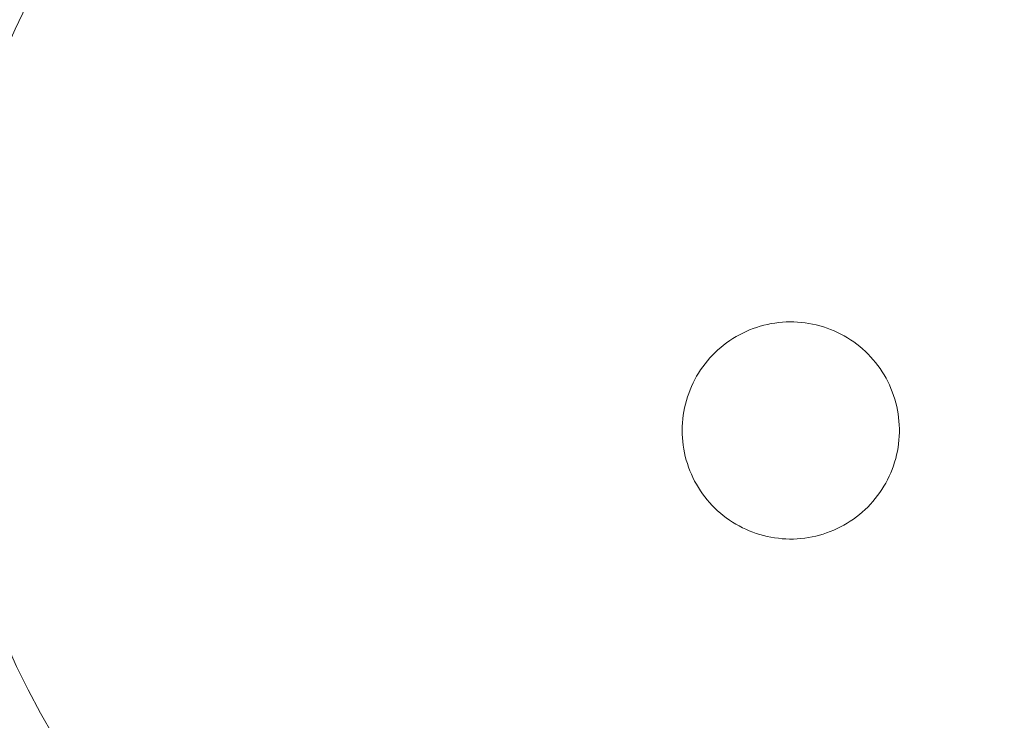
# Model space of a CAD drawing. Header units: millimetres. Extents: x -1459 to 125, y -3469 to 122.
# Tile 119 of 199: x -158.1 to -151.31, y -2943.15 to -2938.32. Entities that reach past the tile are written whole.
import ezdxf

# ---------------------------------------------------------------- set-up
doc = ezdxf.new("R2010")
doc.units = ezdxf.units.MM
doc.header["$MEASUREMENT"] = 0
doc.layers.add('Layer 1', color=7, linetype='Continuous')

msp = doc.modelspace()

# ---------------------------------------------------------------- linework, layer by layer
at = {"layer": 'Layer 1', "color": 5, "lineweight": 9}
for points, knots in [([(-167.1276, -2939.7203), (-167.1276, -2939.7203), (-167.0861, -2939.5527), (-167.0861, -2939.5527), (-167.0861, -2939.5527), (-167.0388, -2939.3865), (-167.0388, -2939.3865), (-167.0388, -2939.3865), (-166.9857, -2939.2221), (-166.9857, -2939.2221), (-166.9857, -2939.2221), (-166.9269, -2939.0597), (-166.9269, -2939.0597), (-166.9269, -2939.0597), (-166.8626, -2938.8994), (-166.8626, -2938.8994), (-166.8626, -2938.8994), (-166.7927, -2938.7414), (-166.7927, -2938.7414), (-166.7927, -2938.7414), (-166.7174, -2938.5859), (-166.7174, -2938.5859), (-166.7174, -2938.5859), (-166.6367, -2938.4332), (-166.6367, -2938.4332), (-166.6367, -2938.4332), (-166.5507, -2938.2833), (-166.5507, -2938.2833), (-166.5507, -2938.2833), (-166.4596, -2938.1366), (-166.4596, -2938.1366), (-166.4596, -2938.1366), (-166.3635, -2937.993), (-166.3635, -2937.993), (-166.3635, -2937.993), (-166.2624, -2937.853), (-166.2624, -2937.853), (-166.2624, -2937.853), (-166.1565, -2937.7165), (-166.1565, -2937.7165), (-166.1565, -2937.7165), (-166.046, -2937.5837), (-166.046, -2937.5837), (-166.046, -2937.5837), (-165.9309, -2937.4549), (-165.9309, -2937.4549), (-165.9309, -2937.4549), (-165.8114, -2937.3302), (-165.8114, -2937.3302), (-165.8114, -2937.3302), (-165.6876, -2937.2096), (-165.6876, -2937.2096), (-165.6876, -2937.2096), (-165.5598, -2937.0935), (-165.5598, -2937.0935), (-165.5598, -2937.0935), (-165.4279, -2936.9819), (-165.4279, -2936.9819), (-165.4279, -2936.9819), (-165.2923, -2936.8749), (-165.2923, -2936.8749), (-165.2923, -2936.8749), (-165.153, -2936.7727), (-165.153, -2936.7727), (-165.153, -2936.7727), (-165.0103, -2936.6754), (-165.0103, -2936.6754), (-165.0103, -2936.6754), (-164.8643, -2936.5831), (-164.8643, -2936.5831), (-164.8643, -2936.5831), (-164.7151, -2936.4959), (-164.7151, -2936.4959), (-164.7151, -2936.4959), (-164.563, -2936.414), (-164.563, -2936.414), (-164.563, -2936.414), (-164.4082, -2936.3374), (-164.4082, -2936.3374), (-164.4082, -2936.3374), (-164.2508, -2936.2662), (-164.2508, -2936.2662), (-164.2508, -2936.2662), (-164.091, -2936.2005), (-164.091, -2936.2005), (-164.091, -2936.2005), (-163.9291, -2936.1405), (-163.9291, -2936.1405), (-163.9291, -2936.1405), (-163.7651, -2936.086), (-163.7651, -2936.086), (-163.7651, -2936.086), (-163.5994, -2936.0374), (-163.5994, -2936.0374), (-163.5994, -2936.0374), (-163.432, -2935.9945), (-163.432, -2935.9945), (-163.432, -2935.9945), (-163.2633, -2935.9574), (-163.2633, -2935.9574), (-163.2633, -2935.9574), (-163.0934, -2935.9262), (-163.0934, -2935.9262), (-163.0934, -2935.9262), (-162.9225, -2935.901), (-162.9225, -2935.901), (-162.9225, -2935.901), (-162.7508, -2935.8817), (-162.7508, -2935.8817), (-162.7508, -2935.8817), (-162.5786, -2935.8684), (-162.5786, -2935.8684), (-162.5786, -2935.8684), (-162.406, -2935.861), (-162.406, -2935.861), (-162.406, -2935.861), (-162.2333, -2935.8597), (-162.2333, -2935.8597), (-162.2333, -2935.8597), (-162.0606, -2935.8643), (-162.0606, -2935.8643), (-162.0606, -2935.8643), (-161.8882, -2935.875), (-161.8882, -2935.875), (-161.8882, -2935.875), (-161.7162, -2935.8917), (-161.7162, -2935.8917), (-161.7162, -2935.8917), (-161.545, -2935.9143), (-161.545, -2935.9143), (-161.545, -2935.9143), (-161.3746, -2935.9428), (-161.3746, -2935.9428), (-161.3746, -2935.9428), (-161.2053, -2935.9772), (-161.2053, -2935.9772), (-161.2053, -2935.9772), (-161.0373, -2936.0175), (-161.0373, -2936.0175), (-161.0373, -2936.0175), (-160.8709, -2936.0637), (-160.8709, -2936.0637), (-160.8709, -2936.0637), (-160.7061, -2936.1155), (-160.7061, -2936.1155), (-160.7061, -2936.1155), (-160.5432, -2936.1731), (-160.5432, -2936.1731), (-160.5432, -2936.1731), (-160.3824, -2936.2363), (-160.3824, -2936.2363), (-160.3824, -2936.2363), (-160.224, -2936.305), (-160.224, -2936.305), (-160.224, -2936.305), (-160.068, -2936.3792), (-160.068, -2936.3792), (-160.068, -2936.3792), (-159.9146, -2936.4588), (-159.9146, -2936.4588), (-159.9146, -2936.4588), (-159.7641, -2936.5436), (-159.7641, -2936.5436), (-159.7641, -2936.5436), (-159.6167, -2936.6336), (-159.6167, -2936.6336), (-159.6167, -2936.6336), (-159.4725, -2936.7287), (-159.4725, -2936.7287), (-159.4725, -2936.7287), (-159.3317, -2936.8288), (-159.3317, -2936.8288), (-159.3317, -2936.8288), (-159.1944, -2936.9336), (-159.1944, -2936.9336), (-159.1944, -2936.9336), (-159.0609, -2937.0432), (-159.0609, -2937.0432), (-159.0609, -2937.0432), (-158.9312, -2937.1574), (-158.9312, -2937.1574), (-158.9312, -2937.1574), (-158.8056, -2937.276), (-158.8056, -2937.276), (-158.8056, -2937.276), (-158.6842, -2937.3988), (-158.6842, -2937.3988), (-158.6842, -2937.3988), (-158.5671, -2937.5259), (-158.5671, -2937.5259), (-158.5671, -2937.5259), (-158.4545, -2937.6569), (-158.4545, -2937.6569), (-158.4545, -2937.6569), (-158.3465, -2937.7917), (-158.3465, -2937.7917), (-158.3465, -2937.7917), (-158.2433, -2937.9302), (-158.2433, -2937.9302), (-158.2433, -2937.9302), (-158.145, -2938.0723), (-158.145, -2938.0723), (-158.145, -2938.0723), (-158.0516, -2938.2176), (-158.0516, -2938.2176), (-158.0516, -2938.2176), (-158.1307, -2938.3809), (-158.1307, -2938.3809), (-158.1307, -2938.3809), (-158.204, -2938.5468), (-158.204, -2938.5468), (-158.204, -2938.5468), (-158.2715, -2938.7152), (-158.2715, -2938.7152), (-158.2715, -2938.7152), (-158.3331, -2938.8858), (-158.3331, -2938.8858), (-158.3331, -2938.8858), (-158.3887, -2939.0585), (-158.3887, -2939.0585), (-158.3887, -2939.0585), (-158.4383, -2939.233), (-158.4383, -2939.233), (-158.4383, -2939.233), (-158.4817, -2939.4091), (-158.4817, -2939.4091), (-158.4817, -2939.4091), (-158.519, -2939.5867), (-158.519, -2939.5867), (-158.519, -2939.5867), (-158.5501, -2939.7654), (-158.5501, -2939.7654), (-158.5501, -2939.7654), (-158.5749, -2939.9451), (-158.5749, -2939.9451), (-158.5749, -2939.9451), (-158.5935, -2940.1256), (-158.5935, -2940.1256), (-158.5935, -2940.1256), (-158.6057, -2940.3066), (-158.6057, -2940.3066), (-158.6057, -2940.3066), (-158.6117, -2940.4879), (-158.6117, -2940.4879), (-158.6117, -2940.4879), (-158.6113, -2940.6693), (-158.6113, -2940.6693), (-158.6113, -2940.6693), (-158.6046, -2940.8506), (-158.6046, -2940.8506), (-158.6046, -2940.8506), (-158.5915, -2941.0315), (-158.5915, -2941.0315), (-158.5915, -2941.0315), (-158.5722, -2941.2119), (-158.5722, -2941.2119), (-158.5722, -2941.2119), (-158.5466, -2941.3915), (-158.5466, -2941.3915), (-158.5466, -2941.3915), (-158.5147, -2941.5701), (-158.5147, -2941.5701), (-158.5147, -2941.5701), (-158.4767, -2941.7475), (-158.4767, -2941.7475), (-158.4767, -2941.7475), (-158.4325, -2941.9234), (-158.4325, -2941.9234), (-158.4325, -2941.9234), (-158.3822, -2942.0977), (-158.3822, -2942.0977), (-158.3822, -2942.0977), (-158.3258, -2942.2702), (-158.3258, -2942.2702), (-158.3258, -2942.2702), (-158.2635, -2942.4405), (-158.2635, -2942.4405), (-158.2635, -2942.4405), (-158.1952, -2942.6086), (-158.1952, -2942.6086), (-158.1952, -2942.6086), (-158.1212, -2942.7742), (-158.1212, -2942.7742), (-158.1212, -2942.7742), (-158.0414, -2942.9372), (-158.0414, -2942.9372), (-158.0414, -2942.9372), (-157.956, -2943.0972), (-157.956, -2943.0972), (-157.956, -2943.0972), (-157.865, -2943.2542), (-157.865, -2943.2542), (-157.865, -2943.2542), (-157.7687, -2943.4079), (-157.7687, -2943.4079), (-157.7687, -2943.4079), (-157.667, -2943.5582), (-157.667, -2943.5582), (-157.667, -2943.5582), (-157.5602, -2943.7048), (-157.5602, -2943.7048), (-157.5602, -2943.7048), (-157.4483, -2943.8476), (-157.4483, -2943.8476), (-157.4483, -2943.8476), (-157.3316, -2943.9864), (-157.3316, -2943.9864), (-157.3316, -2943.9864), (-157.21, -2944.1211), (-157.21, -2944.1211), (-157.21, -2944.1211), (-157.0838, -2944.2514), (-157.0838, -2944.2514), (-157.0838, -2944.2514), (-156.9532, -2944.3773), (-156.9532, -2944.3773), (-156.9532, -2944.3773), (-156.8182, -2944.4986), (-156.8182, -2944.4986), (-156.8182, -2944.4986), (-156.6792, -2944.615), (-156.6792, -2944.615), (-156.6792, -2944.615), (-156.5361, -2944.7266), (-156.5361, -2944.7266), (-156.5361, -2944.7266), (-156.3892, -2944.8331), (-156.3892, -2944.8331), (-156.3892, -2944.8331), (-156.2387, -2944.9344), (-156.2387, -2944.9344), (-156.2387, -2944.9344), (-156.0848, -2945.0304), (-156.0848, -2945.0304), (-156.0848, -2945.0304), (-155.9276, -2945.121), (-155.9276, -2945.121), (-155.9276, -2945.121), (-155.7674, -2945.206), (-155.7674, -2945.206), (-155.7674, -2945.206), (-155.6043, -2945.2854), (-155.6043, -2945.2854), (-155.6043, -2945.2854), (-155.4385, -2945.3591), (-155.4385, -2945.3591), (-155.4385, -2945.3591), (-155.2703, -2945.427), (-155.2703, -2945.427), (-155.2703, -2945.427), (-155.0998, -2945.4889), (-155.0998, -2945.4889), (-155.0998, -2945.4889), (-154.9272, -2945.5449), (-154.9272, -2945.5449), (-154.9272, -2945.5449), (-154.7528, -2945.5948), (-154.7528, -2945.5948), (-154.7528, -2945.5948), (-154.5767, -2945.6386), (-154.5767, -2945.6386), (-154.5767, -2945.6386), (-154.3993, -2945.6763), (-154.3993, -2945.6763), (-154.3993, -2945.6763), (-154.2206, -2945.7077), (-154.2206, -2945.7077), (-154.2206, -2945.7077), (-154.041, -2945.7329), (-154.041, -2945.7329), (-154.041, -2945.7329), (-153.8605, -2945.7519), (-153.8605, -2945.7519), (-153.8605, -2945.7519), (-153.6796, -2945.7645), (-153.6796, -2945.7645), (-153.6796, -2945.7645), (-153.4983, -2945.7708), (-153.4983, -2945.7708), (-153.4983, -2945.7708), (-153.3169, -2945.7708), (-153.3169, -2945.7708), (-153.3169, -2945.7708), (-153.1355, -2945.7644), (-153.1355, -2945.7644), (-153.1355, -2945.7644), (-152.9546, -2945.7518), (-152.9546, -2945.7518), (-152.9546, -2945.7518), (-152.7742, -2945.7328), (-152.7742, -2945.7328), (-152.7742, -2945.7328), (-152.5945, -2945.7076), (-152.5945, -2945.7076), (-152.5945, -2945.7076), (-152.4158, -2945.6761), (-152.4158, -2945.6761), (-152.4158, -2945.6761), (-152.2384, -2945.6384), (-152.2384, -2945.6384), (-152.2384, -2945.6384), (-152.0624, -2945.5946), (-152.0624, -2945.5946), (-152.0624, -2945.5946), (-151.888, -2945.5446), (-151.888, -2945.5446), (-151.888, -2945.5446), (-151.7154, -2945.4886), (-151.7154, -2945.4886), (-151.7154, -2945.4886), (-151.5449, -2945.4266), (-151.5449, -2945.4266), (-151.5449, -2945.4266), (-151.3767, -2945.3587), (-151.3767, -2945.3587), (-151.3767, -2945.3587), (-151.2109, -2945.285), (-151.2109, -2945.285), (-151.2109, -2945.285), (-151.0478, -2945.2056), (-151.0478, -2945.2056), (-151.0478, -2945.2056), (-150.8876, -2945.1205), (-150.8876, -2945.1205), (-150.8876, -2945.1205), (-150.7304, -2945.0299), (-150.7304, -2945.0299), (-150.7304, -2945.0299), (-150.5765, -2944.9339), (-150.5765, -2944.9339), (-150.5765, -2944.9339), (-150.4261, -2944.8325), (-150.4261, -2944.8325), (-150.4261, -2944.8325), (-150.2792, -2944.726), (-150.2792, -2944.726), (-150.2792, -2944.726), (-150.1362, -2944.6144), (-150.1362, -2944.6144), (-150.1362, -2944.6144), (-149.9971, -2944.4979), (-149.9971, -2944.4979), (-149.9971, -2944.4979), (-149.8622, -2944.3766), (-149.8622, -2944.3766), (-149.8622, -2944.3766), (-149.7316, -2944.2507), (-149.7316, -2944.2507), (-149.7316, -2944.2507), (-149.6054, -2944.1204), (-149.6054, -2944.1204), (-149.6054, -2944.1204), (-149.4839, -2943.9857), (-149.4839, -2943.9857), (-149.4839, -2943.9857), (-149.3671, -2943.8468), (-149.3671, -2943.8468), (-149.3671, -2943.8468), (-149.2553, -2943.704), (-149.2553, -2943.704), (-149.2553, -2943.704), (-149.1485, -2943.5573), (-149.1485, -2943.5573), (-149.1485, -2943.5573), (-149.0469, -2943.4071), (-149.0469, -2943.4071), (-149.0469, -2943.4071), (-148.9506, -2943.2533), (-148.9506, -2943.2533), (-148.9506, -2943.2533), (-148.8596, -2943.0963), (-148.8596, -2943.0963), (-148.8596, -2943.0963), (-148.7743, -2942.9363), (-148.7743, -2942.9363), (-148.7743, -2942.9363), (-148.6945, -2942.7733), (-148.6945, -2942.7733), (-148.6945, -2942.7733), (-148.6205, -2942.6077), (-148.6205, -2942.6077), (-148.6205, -2942.6077), (-148.5523, -2942.4396), (-148.5523, -2942.4396), (-148.5523, -2942.4396), (-148.49, -2942.2692), (-148.49, -2942.2692), (-148.49, -2942.2692), (-148.4337, -2942.0968), (-148.4337, -2942.0968), (-148.4337, -2942.0968), (-148.3834, -2941.9225), (-148.3834, -2941.9225), (-148.3834, -2941.9225), (-148.3392, -2941.7465), (-148.3392, -2941.7465), (-148.3392, -2941.7465), (-148.3012, -2941.5691), (-148.3012, -2941.5691), (-148.3012, -2941.5691), (-148.2694, -2941.3905), (-148.2694, -2941.3905), (-148.2694, -2941.3905), (-148.2438, -2941.2109), (-148.2438, -2941.2109), (-148.2438, -2941.2109), (-148.2245, -2941.0306), (-148.2245, -2941.0306), (-148.2245, -2941.0306), (-148.2115, -2940.8496), (-148.2115, -2940.8496), (-148.2115, -2940.8496), (-148.2048, -2940.6683), (-148.2048, -2940.6683), (-148.2048, -2940.6683), (-148.2045, -2940.4869), (-148.2045, -2940.4869), (-148.2045, -2940.4869), (-148.2104, -2940.3056), (-148.2104, -2940.3056), (-148.2104, -2940.3056), (-148.2227, -2940.1246), (-148.2227, -2940.1246), (-148.2227, -2940.1246), (-148.2413, -2939.9441), (-148.2413, -2939.9441), (-148.2413, -2939.9441), (-148.2662, -2939.7644), (-148.2662, -2939.7644), (-148.2662, -2939.7644), (-148.2973, -2939.5857), (-148.2973, -2939.5857), (-148.2973, -2939.5857), (-148.3346, -2939.4082), (-148.3346, -2939.4082), (-148.3346, -2939.4082), (-148.3781, -2939.2321), (-148.3781, -2939.2321), (-148.3781, -2939.2321), (-148.4277, -2939.0576), (-148.4277, -2939.0576), (-148.4277, -2939.0576), (-148.4833, -2938.8849), (-148.4833, -2938.8849), (-148.4833, -2938.8849), (-148.5449, -2938.7143), (-148.5449, -2938.7143), (-148.5449, -2938.7143), (-148.6125, -2938.5459), (-148.6125, -2938.5459), (-148.6125, -2938.5459), (-148.6858, -2938.38), (-148.6858, -2938.38), (-148.6858, -2938.38), (-148.765, -2938.2167), (-148.765, -2938.2167), (-148.765, -2938.2167), (-148.8497, -2938.0563), (-148.8497, -2938.0563), (-148.8497, -2938.0563), (-148.94, -2937.899), (-148.94, -2937.899), (-148.94, -2937.899), (-149.0357, -2937.7449), (-149.0357, -2937.7449), (-149.0357, -2937.7449), (-149.1367, -2937.5942), (-149.1367, -2937.5942)], [0, 0, 0, 0, 0.005291, 0.005291, 0.005291, 0.010582, 0.010582, 0.010582, 0.015873, 0.015873, 0.015873, 0.021164, 0.021164, 0.021164, 0.026455, 0.026455, 0.026455, 0.031746, 0.031746, 0.031746, 0.037037, 0.037037, 0.037037, 0.042328, 0.042328, 0.042328, 0.047619, 0.047619, 0.047619, 0.05291, 0.05291, 0.05291, 0.058201, 0.058201, 0.058201, 0.063492, 0.063492, 0.063492, 0.068783, 0.068783, 0.068783, 0.074074, 0.074074, 0.074074, 0.079365, 0.079365, 0.079365, 0.084656, 0.084656, 0.084656, 0.089947, 0.089947, 0.089947, 0.095238, 0.095238, 0.095238, 0.100529, 0.100529, 0.100529, 0.10582, 0.10582, 0.10582, 0.111111, 0.111111, 0.111111, 0.116402, 0.116402, 0.116402, 0.121693, 0.121693, 0.121693, 0.126984, 0.126984, 0.126984, 0.132275, 0.132275, 0.132275, 0.137566, 0.137566, 0.137566, 0.142857, 0.142857, 0.142857, 0.148148, 0.148148, 0.148148, 0.153439, 0.153439, 0.153439, 0.15873, 0.15873, 0.15873, 0.164021, 0.164021, 0.164021, 0.169312, 0.169312, 0.169312, 0.174603, 0.174603, 0.174603, 0.179894, 0.179894, 0.179894, 0.185185, 0.185185, 0.185185, 0.190476, 0.190476, 0.190476, 0.195767, 0.195767, 0.195767, 0.201058, 0.201058, 0.201058, 0.206349, 0.206349, 0.206349, 0.21164, 0.21164, 0.21164, 0.216931, 0.216931, 0.216931, 0.222222, 0.222222, 0.222222, 0.227513, 0.227513, 0.227513, 0.232804, 0.232804, 0.232804, 0.238095, 0.238095, 0.238095, 0.243386, 0.243386, 0.243386, 0.248677, 0.248677, 0.248677, 0.253968, 0.253968, 0.253968, 0.259259, 0.259259, 0.259259, 0.26455, 0.26455, 0.26455, 0.269841, 0.269841, 0.269841, 0.275132, 0.275132, 0.275132, 0.280423, 0.280423, 0.280423, 0.285714, 0.285714, 0.285714, 0.291005, 0.291005, 0.291005, 0.296296, 0.296296, 0.296296, 0.301587, 0.301587, 0.301587, 0.306878, 0.306878, 0.306878, 0.312169, 0.312169, 0.312169, 0.31746, 0.31746, 0.31746, 0.322751, 0.322751, 0.322751, 0.328042, 0.328042, 0.328042, 0.333333, 0.333333, 0.333333, 0.338624, 0.338624, 0.338624, 0.343915, 0.343915, 0.343915, 0.349206, 0.349206, 0.349206, 0.354497, 0.354497, 0.354497, 0.359788, 0.359788, 0.359788, 0.365079, 0.365079, 0.365079, 0.37037, 0.37037, 0.37037, 0.375661, 0.375661, 0.375661, 0.380952, 0.380952, 0.380952, 0.386243, 0.386243, 0.386243, 0.391534, 0.391534, 0.391534, 0.396825, 0.396825, 0.396825, 0.402116, 0.402116, 0.402116, 0.407407, 0.407407, 0.407407, 0.412698, 0.412698, 0.412698, 0.417989, 0.417989, 0.417989, 0.42328, 0.42328, 0.42328, 0.428571, 0.428571, 0.428571, 0.433862, 0.433862, 0.433862, 0.439153, 0.439153, 0.439153, 0.444444, 0.444444, 0.444444, 0.449735, 0.449735, 0.449735, 0.455026, 0.455026, 0.455026, 0.460317, 0.460317, 0.460317, 0.465608, 0.465608, 0.465608, 0.470899, 0.470899, 0.470899, 0.47619, 0.47619, 0.47619, 0.481481, 0.481481, 0.481481, 0.486772, 0.486772, 0.486772, 0.492063, 0.492063, 0.492063, 0.497354, 0.497354, 0.497354, 0.502646, 0.502646, 0.502646, 0.507937, 0.507937, 0.507937, 0.513228, 0.513228, 0.513228, 0.518519, 0.518519, 0.518519, 0.52381, 0.52381, 0.52381, 0.529101, 0.529101, 0.529101, 0.534392, 0.534392, 0.534392, 0.539683, 0.539683, 0.539683, 0.544974, 0.544974, 0.544974, 0.550265, 0.550265, 0.550265, 0.555556, 0.555556, 0.555556, 0.560847, 0.560847, 0.560847, 0.566138, 0.566138, 0.566138, 0.571429, 0.571429, 0.571429, 0.57672, 0.57672, 0.57672, 0.582011, 0.582011, 0.582011, 0.587302, 0.587302, 0.587302, 0.592593, 0.592593, 0.592593, 0.597884, 0.597884, 0.597884, 0.603175, 0.603175, 0.603175, 0.608466, 0.608466, 0.608466, 0.613757, 0.613757, 0.613757, 0.619048, 0.619048, 0.619048, 0.624339, 0.624339, 0.624339, 0.62963, 0.62963, 0.62963, 0.634921, 0.634921, 0.634921, 0.640212, 0.640212, 0.640212, 0.645503, 0.645503, 0.645503, 0.650794, 0.650794, 0.650794, 0.656085, 0.656085, 0.656085, 0.661376, 0.661376, 0.661376, 0.666667, 0.666667, 0.666667, 0.671958, 0.671958, 0.671958, 0.677249, 0.677249, 0.677249, 0.68254, 0.68254, 0.68254, 0.687831, 0.687831, 0.687831, 0.693122, 0.693122, 0.693122, 0.698413, 0.698413, 0.698413, 0.703704, 0.703704, 0.703704, 0.708995, 0.708995, 0.708995, 0.714286, 0.714286, 0.714286, 0.719577, 0.719577, 0.719577, 0.724868, 0.724868, 0.724868, 0.730159, 0.730159, 0.730159, 0.73545, 0.73545, 0.73545, 0.740741, 0.740741, 0.740741, 0.746032, 0.746032, 0.746032, 0.751323, 0.751323, 0.751323, 0.756614, 0.756614, 0.756614, 0.761905, 0.761905, 0.761905, 0.767196, 0.767196, 0.767196, 0.772487, 0.772487, 0.772487, 0.777778, 0.777778, 0.777778, 0.783069, 0.783069, 0.783069, 0.78836, 0.78836, 0.78836, 0.793651, 0.793651, 0.793651, 0.798942, 0.798942, 0.798942, 0.804233, 0.804233, 0.804233, 0.809524, 0.809524, 0.809524, 0.814815, 0.814815, 0.814815, 0.820106, 0.820106, 0.820106, 0.825397, 0.825397, 0.825397, 0.830688, 0.830688, 0.830688, 0.835979, 0.835979, 0.835979, 0.84127, 0.84127, 0.84127, 0.846561, 0.846561, 0.846561, 0.851852, 0.851852, 0.851852, 0.857143, 0.857143, 0.857143, 0.862434, 0.862434, 0.862434, 0.867725, 0.867725, 0.867725, 0.873016, 0.873016, 0.873016, 0.878307, 0.878307, 0.878307, 0.883598, 0.883598, 0.883598, 0.888889, 0.888889, 0.888889, 0.89418, 0.89418, 0.89418, 0.899471, 0.899471, 0.899471, 0.904762, 0.904762, 0.904762, 0.910053, 0.910053, 0.910053, 0.915344, 0.915344, 0.915344, 0.920635, 0.920635, 0.920635, 0.925926, 0.925926, 0.925926, 0.931217, 0.931217, 0.931217, 0.936508, 0.936508, 0.936508, 0.941799, 0.941799, 0.941799, 0.94709, 0.94709, 0.94709, 0.952381, 0.952381, 0.952381, 0.957672, 0.957672, 0.957672, 0.962963, 0.962963, 0.962963, 0.968254, 0.968254, 0.968254, 0.973545, 0.973545, 0.973545, 0.978836, 0.978836, 0.978836, 0.984127, 0.984127, 0.984127, 0.989418, 0.989418, 0.989418, 0.994709, 0.994709, 0.994709, 1, 1, 1, 1]), ([(-152.8149, -2940.3996), (-152.8149, -2940.3996), (-152.8408, -2940.4011), (-152.8408, -2940.4011), (-152.8408, -2940.4011), (-152.8667, -2940.4035), (-152.8667, -2940.4035), (-152.8667, -2940.4035), (-152.8925, -2940.4069), (-152.8925, -2940.4069), (-152.8925, -2940.4069), (-152.9181, -2940.4111), (-152.9181, -2940.4111), (-152.9181, -2940.4111), (-152.9436, -2940.4162), (-152.9436, -2940.4162), (-152.9436, -2940.4162), (-152.9689, -2940.4222), (-152.9689, -2940.4222), (-152.9689, -2940.4222), (-152.994, -2940.429), (-152.994, -2940.429), (-152.994, -2940.429), (-153.0188, -2940.4368), (-153.0188, -2940.4368), (-153.0188, -2940.4368), (-153.0433, -2940.4454), (-153.0433, -2940.4454), (-153.0433, -2940.4454), (-153.0675, -2940.4548), (-153.0675, -2940.4548), (-153.0675, -2940.4548), (-153.0914, -2940.4651), (-153.0914, -2940.4651), (-153.0914, -2940.4651), (-153.1149, -2940.4762), (-153.1149, -2940.4762), (-153.1149, -2940.4762), (-153.138, -2940.4881), (-153.138, -2940.4881), (-153.138, -2940.4881), (-153.1607, -2940.5007), (-153.1607, -2940.5007), (-153.1607, -2940.5007), (-153.1829, -2940.5142), (-153.1829, -2940.5142), (-153.1829, -2940.5142), (-153.2047, -2940.5285), (-153.2047, -2940.5285), (-153.2047, -2940.5285), (-153.2259, -2940.5434), (-153.2259, -2940.5434), (-153.2259, -2940.5434), (-153.2466, -2940.5592), (-153.2466, -2940.5592), (-153.2466, -2940.5592), (-153.2668, -2940.5756), (-153.2668, -2940.5756), (-153.2668, -2940.5756), (-153.2863, -2940.5927), (-153.2863, -2940.5927), (-153.2863, -2940.5927), (-153.3053, -2940.6105), (-153.3053, -2940.6105), (-153.3053, -2940.6105), (-153.3236, -2940.6289), (-153.3236, -2940.6289), (-153.3236, -2940.6289), (-153.3413, -2940.6479), (-153.3413, -2940.6479), (-153.3413, -2940.6479), (-153.3583, -2940.6676), (-153.3583, -2940.6676), (-153.3583, -2940.6676), (-153.3746, -2940.6878), (-153.3746, -2940.6878), (-153.3746, -2940.6878), (-153.3902, -2940.7086), (-153.3902, -2940.7086), (-153.3902, -2940.7086), (-153.4051, -2940.7299), (-153.4051, -2940.7299), (-153.4051, -2940.7299), (-153.4192, -2940.7517), (-153.4192, -2940.7517), (-153.4192, -2940.7517), (-153.4326, -2940.774), (-153.4326, -2940.774), (-153.4326, -2940.774), (-153.4452, -2940.7968), (-153.4452, -2940.7968), (-153.4452, -2940.7968), (-153.4569, -2940.8199), (-153.4569, -2940.8199), (-153.4569, -2940.8199), (-153.4679, -2940.8435), (-153.4679, -2940.8435), (-153.4679, -2940.8435), (-153.4781, -2940.8674), (-153.4781, -2940.8674), (-153.4781, -2940.8674), (-153.4874, -2940.8917), (-153.4874, -2940.8917), (-153.4874, -2940.8917), (-153.4958, -2940.9163), (-153.4958, -2940.9163), (-153.4958, -2940.9163), (-153.5034, -2940.9411), (-153.5034, -2940.9411), (-153.5034, -2940.9411), (-153.5102, -2940.9662), (-153.5102, -2940.9662), (-153.5102, -2940.9662), (-153.516, -2940.9916), (-153.516, -2940.9916), (-153.516, -2940.9916), (-153.521, -2941.0171), (-153.521, -2941.0171), (-153.521, -2941.0171), (-153.5251, -2941.0427), (-153.5251, -2941.0427), (-153.5251, -2941.0427), (-153.5283, -2941.0685), (-153.5283, -2941.0685), (-153.5283, -2941.0685), (-153.5306, -2941.0944), (-153.5306, -2941.0944), (-153.5306, -2941.0944), (-153.532, -2941.1204), (-153.532, -2941.1204), (-153.532, -2941.1204), (-153.5325, -2941.1464), (-153.5325, -2941.1464), (-153.5325, -2941.1464), (-153.5321, -2941.1723), (-153.5321, -2941.1723), (-153.5321, -2941.1723), (-153.5308, -2941.1983), (-153.5308, -2941.1983), (-153.5308, -2941.1983), (-153.5286, -2941.2242), (-153.5286, -2941.2242), (-153.5286, -2941.2242), (-153.5255, -2941.25), (-153.5255, -2941.25), (-153.5255, -2941.25), (-153.5215, -2941.2757), (-153.5215, -2941.2757), (-153.5215, -2941.2757), (-153.5166, -2941.3012), (-153.5166, -2941.3012), (-153.5166, -2941.3012), (-153.5108, -2941.3266), (-153.5108, -2941.3266), (-153.5108, -2941.3266), (-153.5041, -2941.3517), (-153.5041, -2941.3517), (-153.5041, -2941.3517), (-153.4966, -2941.3766), (-153.4966, -2941.3766), (-153.4966, -2941.3766), (-153.4883, -2941.4012), (-153.4883, -2941.4012), (-153.4883, -2941.4012), (-153.479, -2941.4255), (-153.479, -2941.4255), (-153.479, -2941.4255), (-153.469, -2941.4494), (-153.469, -2941.4494), (-153.469, -2941.4494), (-153.4581, -2941.473), (-153.4581, -2941.473), (-153.4581, -2941.473), (-153.4464, -2941.4962), (-153.4464, -2941.4962), (-153.4464, -2941.4962), (-153.4339, -2941.519), (-153.4339, -2941.519), (-153.4339, -2941.519), (-153.4206, -2941.5414), (-153.4206, -2941.5414), (-153.4206, -2941.5414), (-153.4066, -2941.5632), (-153.4066, -2941.5632), (-153.4066, -2941.5632), (-153.3918, -2941.5846), (-153.3918, -2941.5846), (-153.3918, -2941.5846), (-153.3762, -2941.6054), (-153.3762, -2941.6054), (-153.3762, -2941.6054), (-153.36, -2941.6257), (-153.36, -2941.6257), (-153.36, -2941.6257), (-153.3431, -2941.6454), (-153.3431, -2941.6454), (-153.3431, -2941.6454), (-153.3254, -2941.6646), (-153.3254, -2941.6646), (-153.3254, -2941.6646), (-153.3072, -2941.683), (-153.3072, -2941.683), (-153.3072, -2941.683), (-153.2883, -2941.7009), (-153.2883, -2941.7009), (-153.2883, -2941.7009), (-153.2688, -2941.7181), (-153.2688, -2941.7181), (-153.2688, -2941.7181), (-153.2487, -2941.7346), (-153.2487, -2941.7346), (-153.2487, -2941.7346), (-153.228, -2941.7503), (-153.228, -2941.7503), (-153.228, -2941.7503), (-153.2068, -2941.7654), (-153.2068, -2941.7654), (-153.2068, -2941.7654), (-153.1852, -2941.7797), (-153.1852, -2941.7797), (-153.1852, -2941.7797), (-153.163, -2941.7933), (-153.163, -2941.7933), (-153.163, -2941.7933), (-153.1403, -2941.806), (-153.1403, -2941.806), (-153.1403, -2941.806), (-153.1173, -2941.818), (-153.1173, -2941.818), (-153.1173, -2941.818), (-153.0938, -2941.8292), (-153.0938, -2941.8292), (-153.0938, -2941.8292), (-153.07, -2941.8395), (-153.07, -2941.8395), (-153.07, -2941.8395), (-153.0458, -2941.8491), (-153.0458, -2941.8491), (-153.0458, -2941.8491), (-153.0213, -2941.8577), (-153.0213, -2941.8577), (-153.0213, -2941.8577), (-152.9965, -2941.8655), (-152.9965, -2941.8655), (-152.9965, -2941.8655), (-152.9715, -2941.8725), (-152.9715, -2941.8725), (-152.9715, -2941.8725), (-152.9462, -2941.8786), (-152.9462, -2941.8786), (-152.9462, -2941.8786), (-152.9207, -2941.8838), (-152.9207, -2941.8838), (-152.9207, -2941.8838), (-152.8951, -2941.8881), (-152.8951, -2941.8881), (-152.8951, -2941.8881), (-152.8693, -2941.8915), (-152.8693, -2941.8915), (-152.8693, -2941.8915), (-152.8435, -2941.894), (-152.8435, -2941.894), (-152.8435, -2941.894), (-152.8175, -2941.8957), (-152.8175, -2941.8957), (-152.8175, -2941.8957), (-152.7915, -2941.8964), (-152.7915, -2941.8964), (-152.7915, -2941.8964), (-152.7655, -2941.8962), (-152.7655, -2941.8962), (-152.7655, -2941.8962), (-152.7396, -2941.8951), (-152.7396, -2941.8951), (-152.7396, -2941.8951), (-152.7137, -2941.8931), (-152.7137, -2941.8931), (-152.7137, -2941.8931), (-152.6878, -2941.8902), (-152.6878, -2941.8902), (-152.6878, -2941.8902), (-152.6621, -2941.8865), (-152.6621, -2941.8865), (-152.6621, -2941.8865), (-152.6365, -2941.8818), (-152.6365, -2941.8818), (-152.6365, -2941.8818), (-152.6112, -2941.8763), (-152.6112, -2941.8763), (-152.6112, -2941.8763), (-152.586, -2941.8698), (-152.586, -2941.8698), (-152.586, -2941.8698), (-152.561, -2941.8625), (-152.561, -2941.8625), (-152.561, -2941.8625), (-152.5364, -2941.8544), (-152.5364, -2941.8544), (-152.5364, -2941.8544), (-152.512, -2941.8454), (-152.512, -2941.8454), (-152.512, -2941.8454), (-152.4879, -2941.8355), (-152.4879, -2941.8355), (-152.4879, -2941.8355), (-152.4642, -2941.8248), (-152.4642, -2941.8248), (-152.4642, -2941.8248), (-152.4409, -2941.8133), (-152.4409, -2941.8133), (-152.4409, -2941.8133), (-152.418, -2941.801), (-152.418, -2941.801), (-152.418, -2941.801), (-152.3956, -2941.7879), (-152.3956, -2941.7879), (-152.3956, -2941.7879), (-152.3736, -2941.7741), (-152.3736, -2941.7741), (-152.3736, -2941.7741), (-152.3521, -2941.7595), (-152.3521, -2941.7595), (-152.3521, -2941.7595), (-152.3311, -2941.7441), (-152.3311, -2941.7441), (-152.3311, -2941.7441), (-152.3107, -2941.7281), (-152.3107, -2941.7281), (-152.3107, -2941.7281), (-152.2908, -2941.7113), (-152.2908, -2941.7113), (-152.2908, -2941.7113), (-152.2716, -2941.6938), (-152.2716, -2941.6938), (-152.2716, -2941.6938), (-152.2529, -2941.6757), (-152.2529, -2941.6757), (-152.2529, -2941.6757), (-152.2349, -2941.657), (-152.2349, -2941.657), (-152.2349, -2941.657), (-152.2176, -2941.6376), (-152.2176, -2941.6376), (-152.2176, -2941.6376), (-152.2009, -2941.6177), (-152.2009, -2941.6177), (-152.2009, -2941.6177), (-152.1849, -2941.5972), (-152.1849, -2941.5972), (-152.1849, -2941.5972), (-152.1697, -2941.5761), (-152.1697, -2941.5761), (-152.1697, -2941.5761), (-152.1552, -2941.5546), (-152.1552, -2941.5546), (-152.1552, -2941.5546), (-152.1414, -2941.5325), (-152.1414, -2941.5325), (-152.1414, -2941.5325), (-152.1285, -2941.51), (-152.1285, -2941.51), (-152.1285, -2941.51), (-152.1163, -2941.487), (-152.1163, -2941.487), (-152.1163, -2941.487), (-152.1049, -2941.4637), (-152.1049, -2941.4637), (-152.1049, -2941.4637), (-152.0944, -2941.4399), (-152.0944, -2941.4399), (-152.0944, -2941.4399), (-152.0846, -2941.4158), (-152.0846, -2941.4158), (-152.0846, -2941.4158), (-152.0758, -2941.3914), (-152.0758, -2941.3914), (-152.0758, -2941.3914), (-152.0677, -2941.3667), (-152.0677, -2941.3667), (-152.0677, -2941.3667), (-152.0605, -2941.3417), (-152.0605, -2941.3417), (-152.0605, -2941.3417), (-152.0543, -2941.3165), (-152.0543, -2941.3165), (-152.0543, -2941.3165), (-152.0488, -2941.291), (-152.0488, -2941.291), (-152.0488, -2941.291), (-152.0443, -2941.2654), (-152.0443, -2941.2654), (-152.0443, -2941.2654), (-152.0407, -2941.2397), (-152.0407, -2941.2397), (-152.0407, -2941.2397), (-152.0379, -2941.2139), (-152.0379, -2941.2139), (-152.0379, -2941.2139), (-152.0361, -2941.1879), (-152.0361, -2941.1879), (-152.0361, -2941.1879), (-152.0351, -2941.162), (-152.0351, -2941.162), (-152.0351, -2941.162), (-152.0351, -2941.136), (-152.0351, -2941.136), (-152.0351, -2941.136), (-152.0359, -2941.11), (-152.0359, -2941.11), (-152.0359, -2941.11), (-152.0377, -2941.0841), (-152.0377, -2941.0841), (-152.0377, -2941.0841), (-152.0403, -2941.0582), (-152.0403, -2941.0582), (-152.0403, -2941.0582), (-152.0439, -2941.0325), (-152.0439, -2941.0325), (-152.0439, -2941.0325), (-152.0483, -2941.0069), (-152.0483, -2941.0069), (-152.0483, -2941.0069), (-152.0537, -2940.9814), (-152.0537, -2940.9814), (-152.0537, -2940.9814), (-152.0599, -2940.9562), (-152.0599, -2940.9562), (-152.0599, -2940.9562), (-152.067, -2940.9312), (-152.067, -2940.9312), (-152.067, -2940.9312), (-152.0749, -2940.9064), (-152.0749, -2940.9064), (-152.0749, -2940.9064), (-152.0837, -2940.882), (-152.0837, -2940.882), (-152.0837, -2940.882), (-152.0933, -2940.8578), (-152.0933, -2940.8578), (-152.0933, -2940.8578), (-152.1038, -2940.8341), (-152.1038, -2940.8341), (-152.1038, -2940.8341), (-152.1151, -2940.8106), (-152.1151, -2940.8106), (-152.1151, -2940.8106), (-152.1272, -2940.7876), (-152.1272, -2940.7876), (-152.1272, -2940.7876), (-152.1401, -2940.7651), (-152.1401, -2940.7651), (-152.1401, -2940.7651), (-152.1538, -2940.743), (-152.1538, -2940.743), (-152.1538, -2940.743), (-152.1682, -2940.7213), (-152.1682, -2940.7213), (-152.1682, -2940.7213), (-152.1834, -2940.7002), (-152.1834, -2940.7002), (-152.1834, -2940.7002), (-152.1993, -2940.6797), (-152.1993, -2940.6797), (-152.1993, -2940.6797), (-152.2158, -2940.6597), (-152.2158, -2940.6597), (-152.2158, -2940.6597), (-152.2331, -2940.6403), (-152.2331, -2940.6403), (-152.2331, -2940.6403), (-152.2511, -2940.6215), (-152.2511, -2940.6215), (-152.2511, -2940.6215), (-152.2697, -2940.6033), (-152.2697, -2940.6033), (-152.2697, -2940.6033), (-152.2889, -2940.5858), (-152.2889, -2940.5858), (-152.2889, -2940.5858), (-152.3087, -2940.5689), (-152.3087, -2940.5689), (-152.3087, -2940.5689), (-152.329, -2940.5528), (-152.329, -2940.5528), (-152.329, -2940.5528), (-152.3499, -2940.5374), (-152.3499, -2940.5374), (-152.3499, -2940.5374), (-152.3714, -2940.5227), (-152.3714, -2940.5227), (-152.3714, -2940.5227), (-152.3933, -2940.5087), (-152.3933, -2940.5087), (-152.3933, -2940.5087), (-152.4157, -2940.4956), (-152.4157, -2940.4956), (-152.4157, -2940.4956), (-152.4386, -2940.4832), (-152.4386, -2940.4832), (-152.4386, -2940.4832), (-152.4619, -2940.4716), (-152.4619, -2940.4716), (-152.4619, -2940.4716), (-152.4855, -2940.4609), (-152.4855, -2940.4609), (-152.4855, -2940.4609), (-152.5095, -2940.4509), (-152.5095, -2940.4509), (-152.5095, -2940.4509), (-152.5339, -2940.4418), (-152.5339, -2940.4418), (-152.5339, -2940.4418), (-152.5585, -2940.4336), (-152.5585, -2940.4336), (-152.5585, -2940.4336), (-152.5834, -2940.4262), (-152.5834, -2940.4262), (-152.5834, -2940.4262), (-152.6086, -2940.4197), (-152.6086, -2940.4197), (-152.6086, -2940.4197), (-152.634, -2940.414), (-152.634, -2940.414), (-152.634, -2940.414), (-152.6595, -2940.4093), (-152.6595, -2940.4093), (-152.6595, -2940.4093), (-152.6852, -2940.4054), (-152.6852, -2940.4054), (-152.6852, -2940.4054), (-152.7111, -2940.4025), (-152.7111, -2940.4025), (-152.7111, -2940.4025), (-152.737, -2940.4004), (-152.737, -2940.4004), (-152.737, -2940.4004), (-152.7629, -2940.3992), (-152.7629, -2940.3992), (-152.7629, -2940.3992), (-152.7889, -2940.3989), (-152.7889, -2940.3989), (-152.7889, -2940.3989), (-152.8149, -2940.3996), (-152.8149, -2940.3996)], [0, 0, 0, 0, 0.005525, 0.005525, 0.005525, 0.01105, 0.01105, 0.01105, 0.016575, 0.016575, 0.016575, 0.022099, 0.022099, 0.022099, 0.027624, 0.027624, 0.027624, 0.033149, 0.033149, 0.033149, 0.038674, 0.038674, 0.038674, 0.044199, 0.044199, 0.044199, 0.049724, 0.049724, 0.049724, 0.055249, 0.055249, 0.055249, 0.060773, 0.060773, 0.060773, 0.066298, 0.066298, 0.066298, 0.071823, 0.071823, 0.071823, 0.077348, 0.077348, 0.077348, 0.082873, 0.082873, 0.082873, 0.088398, 0.088398, 0.088398, 0.093923, 0.093923, 0.093923, 0.099448, 0.099448, 0.099448, 0.104972, 0.104972, 0.104972, 0.110497, 0.110497, 0.110497, 0.116022, 0.116022, 0.116022, 0.121547, 0.121547, 0.121547, 0.127072, 0.127072, 0.127072, 0.132597, 0.132597, 0.132597, 0.138122, 0.138122, 0.138122, 0.143646, 0.143646, 0.143646, 0.149171, 0.149171, 0.149171, 0.154696, 0.154696, 0.154696, 0.160221, 0.160221, 0.160221, 0.165746, 0.165746, 0.165746, 0.171271, 0.171271, 0.171271, 0.176796, 0.176796, 0.176796, 0.18232, 0.18232, 0.18232, 0.187845, 0.187845, 0.187845, 0.19337, 0.19337, 0.19337, 0.198895, 0.198895, 0.198895, 0.20442, 0.20442, 0.20442, 0.209945, 0.209945, 0.209945, 0.21547, 0.21547, 0.21547, 0.220994, 0.220994, 0.220994, 0.226519, 0.226519, 0.226519, 0.232044, 0.232044, 0.232044, 0.237569, 0.237569, 0.237569, 0.243094, 0.243094, 0.243094, 0.248619, 0.248619, 0.248619, 0.254144, 0.254144, 0.254144, 0.259669, 0.259669, 0.259669, 0.265193, 0.265193, 0.265193, 0.270718, 0.270718, 0.270718, 0.276243, 0.276243, 0.276243, 0.281768, 0.281768, 0.281768, 0.287293, 0.287293, 0.287293, 0.292818, 0.292818, 0.292818, 0.298343, 0.298343, 0.298343, 0.303867, 0.303867, 0.303867, 0.309392, 0.309392, 0.309392, 0.314917, 0.314917, 0.314917, 0.320442, 0.320442, 0.320442, 0.325967, 0.325967, 0.325967, 0.331492, 0.331492, 0.331492, 0.337017, 0.337017, 0.337017, 0.342541, 0.342541, 0.342541, 0.348066, 0.348066, 0.348066, 0.353591, 0.353591, 0.353591, 0.359116, 0.359116, 0.359116, 0.364641, 0.364641, 0.364641, 0.370166, 0.370166, 0.370166, 0.375691, 0.375691, 0.375691, 0.381215, 0.381215, 0.381215, 0.38674, 0.38674, 0.38674, 0.392265, 0.392265, 0.392265, 0.39779, 0.39779, 0.39779, 0.403315, 0.403315, 0.403315, 0.40884, 0.40884, 0.40884, 0.414365, 0.414365, 0.414365, 0.41989, 0.41989, 0.41989, 0.425414, 0.425414, 0.425414, 0.430939, 0.430939, 0.430939, 0.436464, 0.436464, 0.436464, 0.441989, 0.441989, 0.441989, 0.447514, 0.447514, 0.447514, 0.453039, 0.453039, 0.453039, 0.458564, 0.458564, 0.458564, 0.464088, 0.464088, 0.464088, 0.469613, 0.469613, 0.469613, 0.475138, 0.475138, 0.475138, 0.480663, 0.480663, 0.480663, 0.486188, 0.486188, 0.486188, 0.491713, 0.491713, 0.491713, 0.497238, 0.497238, 0.497238, 0.502762, 0.502762, 0.502762, 0.508287, 0.508287, 0.508287, 0.513812, 0.513812, 0.513812, 0.519337, 0.519337, 0.519337, 0.524862, 0.524862, 0.524862, 0.530387, 0.530387, 0.530387, 0.535912, 0.535912, 0.535912, 0.541436, 0.541436, 0.541436, 0.546961, 0.546961, 0.546961, 0.552486, 0.552486, 0.552486, 0.558011, 0.558011, 0.558011, 0.563536, 0.563536, 0.563536, 0.569061, 0.569061, 0.569061, 0.574586, 0.574586, 0.574586, 0.58011, 0.58011, 0.58011, 0.585635, 0.585635, 0.585635, 0.59116, 0.59116, 0.59116, 0.596685, 0.596685, 0.596685, 0.60221, 0.60221, 0.60221, 0.607735, 0.607735, 0.607735, 0.61326, 0.61326, 0.61326, 0.618785, 0.618785, 0.618785, 0.624309, 0.624309, 0.624309, 0.629834, 0.629834, 0.629834, 0.635359, 0.635359, 0.635359, 0.640884, 0.640884, 0.640884, 0.646409, 0.646409, 0.646409, 0.651934, 0.651934, 0.651934, 0.657459, 0.657459, 0.657459, 0.662983, 0.662983, 0.662983, 0.668508, 0.668508, 0.668508, 0.674033, 0.674033, 0.674033, 0.679558, 0.679558, 0.679558, 0.685083, 0.685083, 0.685083, 0.690608, 0.690608, 0.690608, 0.696133, 0.696133, 0.696133, 0.701657, 0.701657, 0.701657, 0.707182, 0.707182, 0.707182, 0.712707, 0.712707, 0.712707, 0.718232, 0.718232, 0.718232, 0.723757, 0.723757, 0.723757, 0.729282, 0.729282, 0.729282, 0.734807, 0.734807, 0.734807, 0.740331, 0.740331, 0.740331, 0.745856, 0.745856, 0.745856, 0.751381, 0.751381, 0.751381, 0.756906, 0.756906, 0.756906, 0.762431, 0.762431, 0.762431, 0.767956, 0.767956, 0.767956, 0.773481, 0.773481, 0.773481, 0.779006, 0.779006, 0.779006, 0.78453, 0.78453, 0.78453, 0.790055, 0.790055, 0.790055, 0.79558, 0.79558, 0.79558, 0.801105, 0.801105, 0.801105, 0.80663, 0.80663, 0.80663, 0.812155, 0.812155, 0.812155, 0.81768, 0.81768, 0.81768, 0.823204, 0.823204, 0.823204, 0.828729, 0.828729, 0.828729, 0.834254, 0.834254, 0.834254, 0.839779, 0.839779, 0.839779, 0.845304, 0.845304, 0.845304, 0.850829, 0.850829, 0.850829, 0.856354, 0.856354, 0.856354, 0.861878, 0.861878, 0.861878, 0.867403, 0.867403, 0.867403, 0.872928, 0.872928, 0.872928, 0.878453, 0.878453, 0.878453, 0.883978, 0.883978, 0.883978, 0.889503, 0.889503, 0.889503, 0.895028, 0.895028, 0.895028, 0.900552, 0.900552, 0.900552, 0.906077, 0.906077, 0.906077, 0.911602, 0.911602, 0.911602, 0.917127, 0.917127, 0.917127, 0.922652, 0.922652, 0.922652, 0.928177, 0.928177, 0.928177, 0.933702, 0.933702, 0.933702, 0.939227, 0.939227, 0.939227, 0.944751, 0.944751, 0.944751, 0.950276, 0.950276, 0.950276, 0.955801, 0.955801, 0.955801, 0.961326, 0.961326, 0.961326, 0.966851, 0.966851, 0.966851, 0.972376, 0.972376, 0.972376, 0.977901, 0.977901, 0.977901, 0.983425, 0.983425, 0.983425, 0.98895, 0.98895, 0.98895, 0.994475, 0.994475, 0.994475, 1, 1, 1, 1])]:
    msp.add_open_spline(points, degree=3, knots=knots, dxfattribs=at)

doc.saveas('drawing.dxf')
